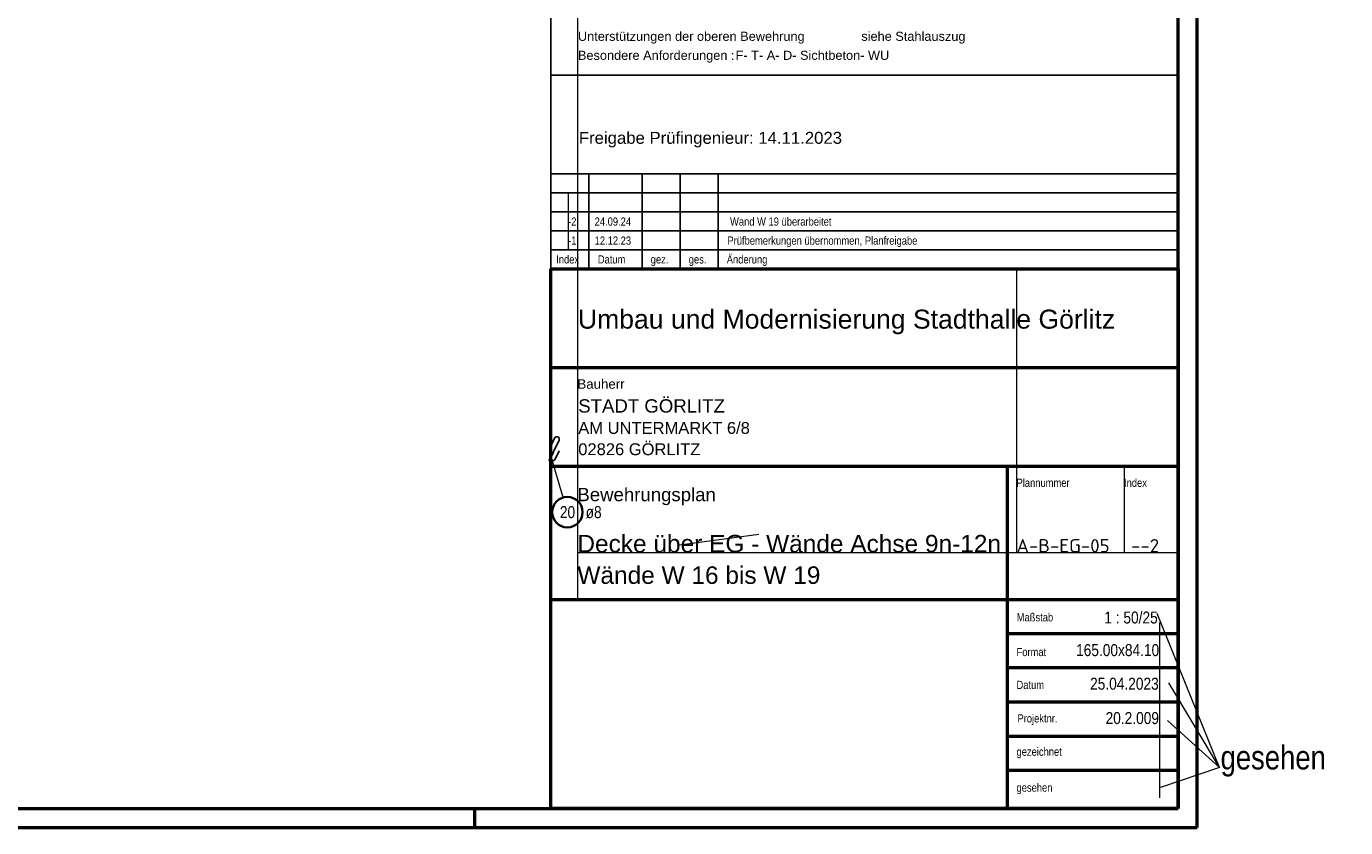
# Model space of a CAD drawing. Header units: millimetres. Extents: x -20 to 84, y 0 to 50.
# Tile 20 of 22: x 67 to 84, y 0 to 11. Entities that reach past the tile are written whole.
import ezdxf
from ezdxf.enums import TextEntityAlignment as Align

# ---------------------------------------------------------------- set-up
doc = ezdxf.new("R2010")
doc.units = ezdxf.units.MM
doc.styles.add('Arial', font='arial.ttf')
doc.styles.add('Arial Narrow', font='ARIALN.TTF')
doc.styles.add('isocp', font='isocp', dxfattribs={"width": 1.1})

msp = doc.modelspace()

# ---------------------------------------------------------------- linework, layer by layer
at = {"color": 4, "linetype": 'Continuous', "lineweight": 50}
for p, q in [((82.5, 0), (82.5, 42.05)), ((82.25, 0.25), (82.25, 41.8)), ((74, 0.25), (74, 7.35)), ((74, 7.35), (82.25, 7.35)), ((82.25, 7.35), (82.25, 1.749996)), ((74, 6.05), (82.25, 6.05)), ((82.25, 5), (82.25, 4.75)), ((82.25, 4.75), (74, 4.75)), ((80, 4.75), (80, 0.25)), ((74, 3), (82.25, 3)), ((82.25, 2.55), (80, 2.55)), ((82.25, 2.1), (80, 2.1)), ((82.25, 1.749996), (82.25, 0.25)), ((82.25, 1.65), (80, 1.65)), ((82.25, 1.2), (80, 1.2)), ((82.25, 0.75), (80, 0.75)), ((1, 0.25), (82.25, 0.25)), ((82.25, 0.25), (74, 0.25)), ((0, 0), (82.5, 0))]:
    msp.add_line(p, q, dxfattribs=at)
at = {"color": 9, "linetype": 'Continuous', "lineweight": 0}
for p, q in [((74.354747, 7.35), (74.354747, 17.315944)), ((74.225366, 8.35), (74.225366, 7.6)), ((74.354747, 3), (74.354747, 7.35)), ((80.122953, 7.35), (80.122953, 3.619985)), ((81.5368, 4.75), (81.5368, 3.619985)), ((76.734672, 3.856308), (75.660109, 3.711655)), ((74.347521, 3.619985), (82.25, 3.619985)), ((82.790547, 0.791789), (81.972896, 2.814547)), ((82.001833, 2.695755), (82.001833, 0.393371)), ((82.790547, 0.791789), (82.12725, 1.905571)), ((82.790547, 0.791789), (82.1101, 1.408207)), ((82.790547, 0.791789), (82.018419, 0.525538))]:
    msp.add_line(p, q, dxfattribs=at)
at = {"color": 3, "linetype": 'Continuous', "lineweight": 25}
for p, q in [((74, 13.459069), (74, 8.465)), ((82.25, 8.465), (82.25, 13.459069)), ((74, 9.898099), (82.25, 9.898099)), ((74, 7.35), (74, 8.6)), ((82.25, 8.6), (74, 8.6)), ((74.5, 7.35), (74.5, 8.6)), ((75.2, 7.35), (75.2, 8.6)), ((75.7, 7.35), (75.7, 8.6)), ((76.2, 7.35), (76.2, 8.6)), ((82.25, 7.35), (82.25, 8.6)), ((74, 8.35), (82.25, 8.35)), ((74, 8.1), (82.25, 8.1)), ((74, 7.85), (82.25, 7.85)), ((74, 7.6), (82.25, 7.6))]:
    msp.add_line(p, q, dxfattribs=at)
at = {"color": 3, "linetype": 'Continuous', "lineweight": 25, "ltscale": 0.5}
for p, q in [((73.9965, 5.015526), (74.048496, 5.123149)), ((74.106147, 5.095358), (73.999519, 4.873668)), ((74.031453, 4.932752), (73.971632, 4.822996)), ((74.057171, 4.845877), (74.109166, 4.9535))]:
    msp.add_line(p, q, dxfattribs=at)
at = {"color": 5, "linetype": 'Continuous', "lineweight": 18, "ltscale": 0.5}
msp.add_line((74.159565, 4.341233), (73.987418, 4.925837), dxfattribs=at)
at = {"color": 4, "linetype": 'Continuous', "lineweight": 50, "ltscale": 0.5}
msp.add_line((73, 0), (73, 0.25), dxfattribs=at)
at = {"color": 2, "linetype": 'Continuous', "lineweight": 35, "ltscale": 0.5}
msp.add_circle((74.21606, 4.149379), 0.2, dxfattribs=at)
at = {"color": 3, "linetype": 'Continuous', "lineweight": 25, "ltscale": 0.5}
for centre, start, end in [((74.077309, 5.109229), 334.313549, 154.213549), ((74.028357, 4.859798), 154.313549, 334.213549)]:
    msp.add_arc(centre, 0.032, start, end, dxfattribs=at)

# ---------------------------------------------------------------- texts
at = {"color": 2, "lineweight": 35, "style": 'Arial'}
for s, height, p in [('Unterstützungen der oberen Bewehrung                siehe Stahlauszug', 0.12, (74.354747, 10.348099)), ('Besondere Anforderungen :', 0.12, (74.354747, 10.098099)), ('Umbau und Modernisierung Stadthalle Görlitz', 0.25, (74.354747, 6.562896)), ('STADT GÖRLITZ', 0.175, (74.359103, 5.458769)), ('AM UNTERMARKT 6/8', 0.1555, (74.359103, 5.178869)), ('02826 GÖRLITZ', 0.1555, (74.359103, 4.898969)), ('Bewehrungsplan', 0.175, (74.347521, 4.293234))]:
    msp.add_text(s, height=height, dxfattribs=at).set_placement(p)
at = {"color": 9, "lineweight": 0}
for s, height, style, p in [('F- T- A- D- Sichtbeton- WU', 0.12, 'Arial', (76.428232, 10.098095)), ('gesehen', 0.315, 'Arial Narrow', (82.806522, 0.765164))]:
    msp.add_text(s, height=height, dxfattribs=dict(at, style=style)).set_placement(p)
at = {"color": 3, "lineweight": 25}
for s, height, style, p in [('Freigabe Prüfingenieur: 14.11.2023', 0.1575, 'Arial', (74.366624, 8.993623)), ('-2       24.09.24                                      Wand W 19 überarbeitet', 0.1075, 'Arial Narrow', (74.225366, 7.917317)), ('-1       12.12.23                                     Prüfbemerkungen übernommen, Planfreigabe', 0.1075, 'Arial Narrow', (74.225366, 7.667317)), ('Index', 0.1075, 'Arial Narrow', (74.068945, 7.419913)), ('Datum', 0.1075, 'Arial Narrow', (74.616406, 7.419913)), ('gez.', 0.1075, 'Arial Narrow', (75.312225, 7.419913)), ('ges.', 0.1075, 'Arial Narrow', (75.812225, 7.419913)), ('Änderung', 0.1075, 'Arial Narrow', (76.312225, 7.419913)), ('Bauherr', 0.125, 'Arial', (74.347521, 5.772352)), ('Plannummer', 0.1075, 'Arial Narrow', (80.122954, 4.481968)), ('Index', 0.1075, 'Arial Narrow', (81.5368, 4.481968)), ('Maßstab', 0.1075, 'Arial Narrow', (80.126189, 2.713135)), ('Format', 0.1075, 'Arial Narrow', (80.122954, 2.255711)), ('Datum', 0.1075, 'Arial Narrow', (80.122954, 1.823087)), ('Projektnr.', 0.1075, 'Arial Narrow', (80.135187, 1.382927)), ('gezeichnet', 0.1075, 'Arial Narrow', (80.122954, 0.945074)), ('gesehen', 0.1075, 'Arial Narrow', (80.122954, 0.472371))]:
    msp.add_text(s, height=height, dxfattribs=dict(at, style=style)).set_placement(p)
at = {"color": 4, "lineweight": 50, "style": 'Arial'}
for s, p in [('Decke über EG - Wände Achse 9n-12n', (74.347521, 3.619985)), ('Wände W 16 bis W 19', (74.347521, 3.205985))]:
    msp.add_text(s, height=0.23, dxfattribs=at).set_placement(p)
at = {"color": 3, "lineweight": 25, "style": 'isocp', "width": 1.15}
for s, p in [('A-B-EG-05', (80.122953, 3.619985)), ('--2', (81.629369, 3.619985))]:
    msp.add_text(s, height=0.175, dxfattribs=at).set_placement(p)
at = {"color": 2, "lineweight": 35, "style": 'Arial Narrow'}
for s, p in [('1 : 50/25', (81.980052, 2.684935)), ('165.00x84.10', (81.999648, 2.256007)), ('25.04.2023', (81.993227, 1.81409)), ('20.2.009', (81.996647, 1.362305))]:
    msp.add_text(s, height=0.1575, dxfattribs=at).set_placement(p, align=Align.RIGHT)
at = {"color": 2, "lineweight": 35, "char_height": 0.1575, "attachment_point": 1, "line_spacing_factor": 0.9, "style": 'Arial Narrow'}
for s, insert in [('20', (74.116835, 4.228129)), ('ø8', (74.45606, 4.228129))]:
    msp.add_mtext(s, dxfattribs=dict(at, insert=insert))

doc.saveas('drawing.dxf')
